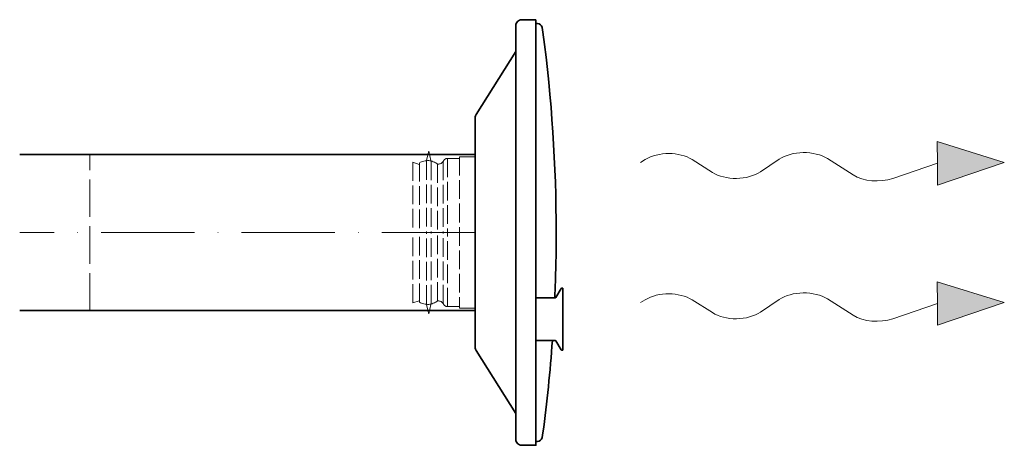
# Model space of a CAD drawing. Header units: millimetres. Extents: x -118717 to 8962, y 22910 to 145283.
# Tile 179 of 193: x 7050 to 7682, y 69505 to 69778. Entities that reach past the tile are written whole.
import ezdxf

# ---------------------------------------------------------------- set-up
doc = ezdxf.new("R2010")
doc.units = ezdxf.units.MM
doc.linetypes.add('ACAD_ISO02W100', pattern=[15, 12, -3])
doc.linetypes.add('ACAD_ISO10W100', pattern=[18, 12, -3, 0, -3])
for name, color, linetype, lineweight in [('VZT_01 SUP (PŘÍVOD) - OBRYS', 5, 'Continuous', 35), ('VZT_02 SUP (PŘÍVOD) - OSA', 5, 'ACAD_ISO10W100', 5), ('VZT_30 DISTRIBUČNÍ PRVKY - OBRYS', 1, 'Continuous', 35)]:
    doc.layers.add(name, color=color, linetype=linetype, lineweight=lineweight)
doc.layers.add('VZT_34 DISTRIBUČNÍ PRVKY - NETISK', color=8, linetype='ACAD_ISO02W100', lineweight=5, plot=False)
doc.layers.add('VZT_39 TLUMIČE HLUKU - NETISK', color=8, linetype='ACAD_ISO02W100', lineweight=5, plot=False)

msp = doc.modelspace()

# ---------------------------------------------------------------- linework, layer by layer
at = {"color": 0, "lineweight": 13}
for p, q in [((7682.04, 69686.66), (7638.85, 69700.04)), ((7638.85, 69700.04), (7639.04, 69686.08)), ((7494.59, 69680.24), (7481.63, 69688.4)), ((7537.49, 69688.62), (7525.56, 69680.65)), ((7584.98, 69678.63), (7568.46, 69689.04)), ((7639.04, 69686.08), (7610.41, 69676.37)), ((7639.22, 69672.13), (7639.04, 69686.08)), ((7639.22, 69672.13), (7682.04, 69686.66)), ((7682.04, 69596.66), (7638.85, 69610.04)), ((7638.85, 69610.04), (7639.04, 69596.08)), ((7494.59, 69590.24), (7481.63, 69598.4)), ((7537.49, 69598.62), (7525.56, 69590.65)), ((7584.98, 69588.63), (7568.46, 69599.04)), ((7639.04, 69596.08), (7610.41, 69586.37)), ((7639.22, 69582.13), (7639.04, 69596.08)), ((7639.22, 69582.13), (7682.04, 69596.66))]:
    msp.add_line(p, q, dxfattribs=at)
at = {"lineweight": 13}
for p, q in [((7451.48, 69688.51), (7448.4, 69686.66)), ((7451.48, 69598.51), (7448.4, 69596.66))]:
    msp.add_line(p, q, dxfattribs=at)
at = {"color": 0, "lineweight": 13}
for centre, start_param, end_param in [((7466.26, 69678.87), 0.766537, 2.320574), ((7553.1, 69679.51), 0.766537, 2.375056), ((7509.95, 69689.77), 3.908129, 5.516649), ((7600.34, 69688.16), 3.908129, 5.191299), ((7466.26, 69588.87), 0.766537, 2.320574), ((7553.1, 69589.51), 0.766537, 2.375056), ((7509.95, 69599.77), 3.908129, 5.516649), ((7600.34, 69598.16), 3.908129, 5.191299)]:
    msp.add_ellipse(centre, major_axis=(21.5, 0.29), ratio=0.625, start_param=start_param, end_param=end_param, dxfattribs=at)
for points in [[(7639.22, 69672.13), (7638.85, 69700.04), (7682.04, 69686.66)], [(7639.22, 69582.13), (7638.85, 69610.04), (7682.04, 69596.66)]]:
    msp.add_solid(points, dxfattribs=at)
at = {"layer": 'VZT_01 SUP (PŘÍVOD) - OBRYS'}
for points in [[(7049.88, 69691.66), (7342.34, 69691.66)], [(7049.88, 69591.66), (7342.34, 69591.66)]]:
    msp.add_lwpolyline(points, dxfattribs=at)
at = {"layer": 'VZT_02 SUP (PŘÍVOD) - OSA', "ltscale": 5}
msp.add_lwpolyline([(7342.34, 69641.66), (7049.88, 69641.66)], dxfattribs=at)
at = {"layer": 'VZT_30 DISTRIBUČNÍ PRVKY - OBRYS'}
for points in [[(7381.34, 69778.16), (7381.34, 69505.16), (7372.2, 69505.16, -0.414214), (7368.34, 69509.02), (7368.34, 69774.31, -0.414214), (7372.2, 69778.16), (7381.34, 69778.16)], [(7394.35, 69641.66, 0.0327), (7385.85, 69770.2), (7385.32, 69773.18, 0.36397), (7382.36, 69775.66), (7381.34, 69775.66)], [(7368.34, 69525.57), (7342.93, 69565.93, -0.141374), (7342.34, 69567.99), (7342.34, 69715.34, -0.141374), (7342.93, 69717.39), (7368.34, 69757.76)], [(7394.35, 69641.66, -0.010645), (7393.43, 69599.7, -0.010645)], [(7381.34, 69572.42), (7393.76, 69572.42, -0.267949), (7394.15, 69572.19), (7397.46, 69566.46, 0.267949), (7397.85, 69566.24), (7398.49, 69566.24), (7398.49, 69605.88), (7397.85, 69605.88, 0.267949), (7397.46, 69605.65), (7394.15, 69599.92, -0.267949), (7393.76, 69599.7), (7381.34, 69599.7)], [(7391.87, 69572.42, -0.015115), (7385.85, 69513.13), (7385.32, 69510.14, -0.36397), (7382.36, 69507.66), (7381.34, 69507.66)]]:
    msp.add_lwpolyline(points, format="xyb", dxfattribs=at)
at = {"layer": 'VZT_34 DISTRIBUČNÍ PRVKY - NETISK'}
for points in [[(7312.46, 69693.78), (7311.03, 69688.05, 0.060863), (7310.96, 69687.41), (7310.96, 69641.66)], [(7312.46, 69693.78), (7313.88, 69687.84, -0.058981), (7313.96, 69687.22), (7313.96, 69641.66)], [(7332.34, 69689.16), (7324.47, 69689.16, 0.291473), (7322.07, 69687.63, 0.291473)], [(7312.46, 69589.54), (7311.03, 69595.28, -0.060863), (7310.96, 69595.91), (7310.96, 69641.66)], [(7312.46, 69589.54), (7313.88, 69595.48, 0.058981), (7313.96, 69596.1), (7313.96, 69641.66)], [(7332.34, 69594.16), (7324.47, 69594.16, -0.291473), (7322.07, 69595.69, -0.291473)]]:
    msp.add_lwpolyline(points, format="xyb", dxfattribs=at)
for points in [[(7342.34, 69690.16), (7332.34, 69690.16), (7332.34, 69593.16), (7342.34, 69593.16)], [(7342.34, 69690.16), (7342.34, 69593.16)], [(7306.28, 69685.39), (7302.34, 69686.83), (7302.34, 69641.66)], [(7306.5, 69686.34), (7306.5, 69641.66)], [(7318.18, 69685.57), (7318.18, 69641.66)], [(7321.82, 69687.22), (7321.82, 69641.66)], [(7324.47, 69689.16), (7324.47, 69641.66)], [(7306.28, 69597.93), (7302.34, 69596.5), (7302.34, 69641.66)], [(7306.5, 69596.98), (7306.5, 69641.66)], [(7318.18, 69597.76), (7318.18, 69641.66)], [(7321.82, 69596.11), (7321.82, 69641.66)], [(7324.47, 69594.16), (7324.47, 69641.66)]]:
    msp.add_lwpolyline(points, dxfattribs=at)
for centre, radius, start, end in [((7311.77, 69677.32), 10.45, 52.16216, 120.28243), ((7318.63, 69689.42), 3.88, 263.32647, 332.50068), ((7311.77, 69606.01), 10.45, 239.71757, 307.83784), ((7318.63, 69593.9), 3.88, 27.49932, 96.67353)]:
    msp.add_arc(centre, radius, start, end, dxfattribs=at)
at = {"layer": 'VZT_39 TLUMIČE HLUKU - NETISK', "ltscale": 2}
msp.add_lwpolyline([(7049.88, 69591.66), (7094.88, 69591.66), (7094.88, 69691.66), (7049.88, 69691.66)], dxfattribs=at)

doc.saveas('drawing.dxf')
